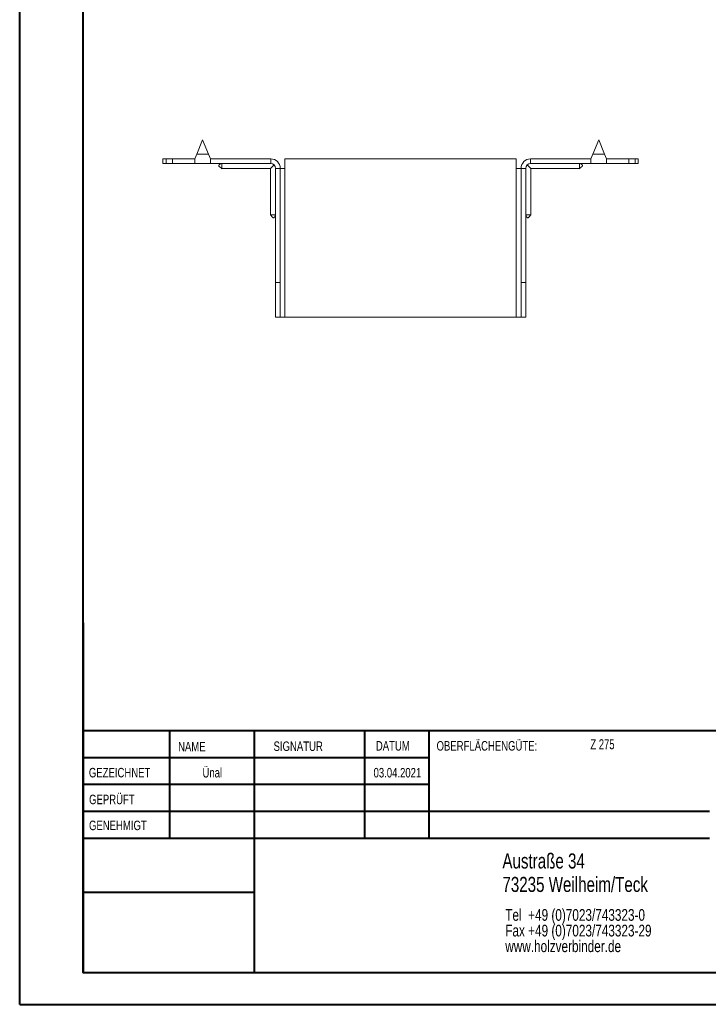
# Model space of a CAD drawing. Header units: millimetres. Extents: x 0 to 210, y 0 to 297.
# Tile 1 of 6: x 0 to 109, y 0 to 156. Entities that reach past the tile are written whole.
import ezdxf

# ---------------------------------------------------------------- set-up
doc = ezdxf.new("R2010")
doc.units = ezdxf.units.MM
doc.styles.add('SLDTEXTSTYLE0', font='TXT', dxfattribs={"width": 0.75})
doc.styles.add('SLDTEXTSTYLE2', font='TXT', dxfattribs={"width": 0.7})

# ---------------------------------------------------------------- blocks, each defined once
blk = doc.blocks.new('SW_NOTE_0')
at = {"color": 0, "linetype": 'Continuous', "lineweight": 0, "char_height": 1.8521, "attachment_point": 1, "style": 'SLDTEXTSTYLE0'}
for s, insert in [('Tel  +49 (0)7023/743323-0', (0, 2.39)), ('Fax +49 (0)7023/743323-29', (0, -0.08)), ('www.holzverbinder.de', (0, -2.55))]:
    blk.add_mtext(s, dxfattribs=dict(at, insert=insert))

msp = doc.modelspace()

# ---------------------------------------------------------------- linework, layer by layer
at = {"color": 7, "linetype": 'Continuous', "lineweight": 40}
for p, q in [((0.08, 0.21), (0.08, 297.21)), ((10.08, 5.21), (10.08, 292.21)), ((10.11, 60.37), (10.11, 5.12)), ((205.08, 43.37), (10.11, 43.37)), ((23.71, 43.37), (23.71, 26.37)), ((37.1, 43.37), (37.1, 5.12)), ((54.51, 43.37), (54.51, 26.37)), ((64.71, 26.37), (64.71, 43.37)), ((64.71, 39.1), (10.11, 39.1)), ((64.71, 34.87), (10.11, 34.87)), ((108.91, 30.62), (10.11, 30.62)), ((108.91, 26.37), (10.11, 26.37)), ((37.1, 17.87), (10.11, 17.87)), ((10.11, 13.71), (10.08, 13.71)), ((10.11, 9.46), (10.08, 9.46)), ((10.08, 5.21), (205.08, 5.21)), ((0.08, 0.21), (210.08, 0.21))]:
    msp.add_line(p, q, dxfattribs=at)
at = {"color": 7, "linetype": 'Continuous', "lineweight": 15}
for p, q in [((28.94, 136.59), (28.01, 134.34)), ((29.88, 134.34), (28.94, 136.59)), ((91.44, 136.59), (90.51, 134.34)), ((92.38, 134.34), (91.44, 136.59)), ((22.69, 133.59), (22.69, 132.84)), ((22.69, 133.59), (23.19, 133.59)), ((23.19, 133.59), (23.19, 132.84)), ((23.19, 133.59), (24.19, 133.59)), ((24.19, 132.84), (24.19, 133.59)), ((27.69, 133.59), (24.19, 133.59)), ((28.01, 134.34), (27.69, 133.59)), ((27.69, 133.59), (27.69, 132.84)), ((28.01, 134.34), (29.88, 134.34)), ((30.19, 133.59), (29.88, 134.34)), ((30.19, 132.84), (30.19, 133.59)), ((39.69, 133.59), (30.19, 133.59)), ((39.69, 132.84), (39.69, 133.59)), ((41.94, 132.09), (41.94, 133.59)), ((78.44, 133.59), (41.94, 133.59)), ((78.44, 133.59), (78.44, 132.09)), ((80.69, 132.84), (80.69, 133.59)), ((80.69, 133.59), (90.19, 133.59)), ((90.51, 134.34), (90.19, 133.59)), ((90.19, 133.59), (90.19, 132.84)), ((90.51, 134.34), (92.38, 134.34)), ((92.69, 133.59), (92.38, 134.34)), ((92.69, 133.59), (96.19, 133.59)), ((92.69, 132.84), (92.69, 133.59)), ((96.19, 132.84), (96.19, 133.59)), ((96.19, 133.59), (97.19, 133.59)), ((97.19, 132.84), (97.19, 133.59)), ((97.19, 133.59), (97.69, 133.59)), ((97.69, 132.84), (97.69, 133.59)), ((23.19, 132.84), (22.69, 132.84)), ((24.19, 132.84), (23.19, 132.84)), ((27.69, 132.84), (24.19, 132.84)), ((27.69, 132.84), (30.19, 132.84)), ((39.69, 132.84), (30.19, 132.84)), ((31.99, 132.04), (39.64, 132.04)), ((39.64, 132.04), (40.22, 132.62)), ((39.64, 132.04), (39.64, 124.78)), ((40.44, 132.09), (41.19, 132.09)), ((40.44, 114.09), (40.44, 132.09)), ((41.19, 114.09), (41.19, 132.09)), ((41.19, 132.09), (41.94, 132.09)), ((41.94, 108.59), (41.94, 132.09)), ((78.44, 132.09), (78.44, 108.59)), ((78.44, 132.09), (79.19, 132.09)), ((79.94, 132.09), (79.19, 132.09)), ((79.19, 114.09), (79.19, 132.09)), ((79.94, 114.09), (79.94, 132.09)), ((80.16, 132.62), (80.74, 132.04)), ((80.69, 132.84), (90.19, 132.84)), ((80.74, 132.04), (88.39, 132.04)), ((80.74, 124.78), (80.74, 132.04)), ((90.19, 132.84), (92.69, 132.84)), ((92.69, 132.84), (96.19, 132.84)), ((97.19, 132.84), (96.19, 132.84)), ((97.69, 132.84), (97.19, 132.84)), ((41.19, 114.09), (40.44, 114.09)), ((40.44, 108.59), (40.44, 114.09)), ((41.19, 108.59), (41.19, 114.09)), ((79.19, 114.09), (79.94, 114.09)), ((79.19, 108.59), (79.19, 114.09)), ((79.94, 108.59), (79.94, 114.09)), ((40.44, 108.59), (41.19, 108.59)), ((41.19, 108.59), (41.94, 108.59)), ((78.44, 108.59), (41.94, 108.59)), ((78.44, 108.59), (79.19, 108.59)), ((79.19, 108.59), (79.94, 108.59))]:
    msp.add_line(p, q, dxfattribs=at)
at = {"color": 7, "linetype": 'Continuous', "lineweight": 0}
for p, q in [((64.71, 39.12), (10.11, 39.12)), ((23.71, 5.21), (23.71, 5.12)), ((54.51, 5.21), (54.51, 5.12))]:
    msp.add_line(p, q, dxfattribs=at)
at = {"color": 7, "linetype": 'Continuous', "lineweight": 15}
for centre, radius, start, end in [((39.69, 132.09), 1.5, 0, 90), ((80.69, 132.09), 1.5, 90, 180), ((39.69, 132.09), 0.75, 0, 90), ((80.69, 132.09), 0.75, 90, 180)]:
    msp.add_arc(centre, radius, start, end, dxfattribs=at)
for points, knots in [([(31.99, 132.84), (31.86, 132.8), (31.7, 132.75), (31.55, 132.64), (31.52, 132.6), (31.5, 132.56), (31.49, 132.54), (31.49, 132.51), (31.5, 132.48), (31.56, 132.38), (31.75, 132.25), (31.91, 132.12), (32, 132.03)], [0, 0, 0, 0, 0.312859, 0.368954, 0.414537, 0.434314, 0.452963, 0.471429, 0.490675, 0.534328, 0.71923, 1, 1, 1, 1]), ([(31.99, 132.84), (31.99, 132.76), (31.99, 132.57), (31.99, 132.3), (31.99, 132.11), (31.99, 132.03), (31.99, 132.05), (31.99, 132.05)], [0, 0, 0, 0, 0.176999, 0.437532, 0.698072, 0.958616, 1, 1, 1, 1]), ([(88.39, 132.03), (88.48, 132.12), (88.62, 132.24), (88.79, 132.36), (88.86, 132.43), (88.89, 132.48), (88.9, 132.51), (88.9, 132.54), (88.89, 132.56), (88.87, 132.6), (88.84, 132.64), (88.69, 132.75), (88.53, 132.8), (88.39, 132.84)], [0, 0, 0, 0, 0.280625, 0.412833, 0.465947, 0.509578, 0.528814, 0.54727, 0.56591, 0.585677, 0.631236, 0.687302, 1, 1, 1, 1]), ([(88.39, 132.84), (88.39, 132.76), (88.39, 132.57), (88.39, 132.3), (88.39, 132.11), (88.39, 132.03), (88.39, 132.05), (88.39, 132.05)], [0, 0, 0, 0, 0.176999, 0.437532, 0.698072, 0.958616, 1, 1, 1, 1]), ([(39.64, 124.78), (39.72, 124.69), (39.84, 124.55), (39.96, 124.38), (40.03, 124.31), (40.08, 124.29), (40.12, 124.28), (40.14, 124.28), (40.17, 124.28), (40.2, 124.3), (40.24, 124.34), (40.35, 124.49), (40.4, 124.64), (40.44, 124.78)], [0, 0, 0, 0, 0.280625, 0.412833, 0.465947, 0.509578, 0.528814, 0.54727, 0.56591, 0.585677, 0.631236, 0.687302, 1, 1, 1, 1]), ([(39.65, 124.78), (39.66, 124.78), (39.67, 124.78), (39.83, 124.78), (40.05, 124.78), (40.27, 124.78), (40.39, 124.78), (40.44, 124.78)], [0, 0, 0, 0, 0.217783, 0.478083, 0.738383, 0.867316, 1, 1, 1, 1]), ([(79.94, 124.78), (79.99, 124.64), (80.04, 124.49), (80.15, 124.34), (80.19, 124.3), (80.22, 124.28), (80.25, 124.28), (80.27, 124.28), (80.31, 124.29), (80.41, 124.34), (80.53, 124.54), (80.67, 124.69), (80.75, 124.78)], [0, 0, 0, 0, 0.312859, 0.368954, 0.414537, 0.434314, 0.452963, 0.471429, 0.490675, 0.534328, 0.71923, 1, 1, 1, 1]), ([(80.74, 124.78), (80.73, 124.78), (80.72, 124.78), (80.56, 124.78), (80.34, 124.78), (80.12, 124.78), (80, 124.78), (79.94, 124.78)], [0, 0, 0, 0, 0.217783, 0.478083, 0.738383, 0.867316, 1, 1, 1, 1])]:
    msp.add_open_spline(points, degree=3, knots=knots, dxfattribs=at)

# ---------------------------------------------------------------- block references
at = {"color": 7, "linetype": 'Continuous', "lineweight": 0}
msp.add_blockref('SW_NOTE_0', (76.7, 12.85), dxfattribs=at)

# ---------------------------------------------------------------- texts
for s, insert, char_height, attachment_point, style in [('OBERFLÄCHENGÜTE:', (65.86, 41.74), 1.5, 1, 'SLDTEXTSTYLE0'), ('Z 275', (90.14, 42.03), 1.587, 1, 'SLDTEXTSTYLE2'), ('NAME', (25.07, 41.62), 1.5, 1, 'SLDTEXTSTYLE0'), ('SIGNATUR', (40.14, 41.68), 1.5, 1, 'SLDTEXTSTYLE0'), ('DATUM', (56.28, 41.74), 1.5, 1, 'SLDTEXTSTYLE0'), ('GEZEICHNET', (11, 37.51), 1.5, 1, 'SLDTEXTSTYLE0'), ('Ünal', (30.47, 37.5), 1.499, 2, 'SLDTEXTSTYLE0'), ('03.04.2021', (59.68, 37.5), 1.499, 2, 'SLDTEXTSTYLE0'), ('GEPRÜFT', (11.03, 33.28), 1.5, 1, 'SLDTEXTSTYLE0'), ('GENEHMIGT', (11.02, 29.19), 1.5, 1, 'SLDTEXTSTYLE0'), ('Austraße 34', (76.25, 24.02), 2.3813, 1, 'SLDTEXTSTYLE0'), ('73235 Weilheim/Teck', (76.25, 20.32), 2.3813, 1, 'SLDTEXTSTYLE0')]:
    msp.add_mtext(s, dxfattribs=dict(at, insert=insert, char_height=char_height, attachment_point=attachment_point, style=style))

doc.saveas('drawing.dxf')
